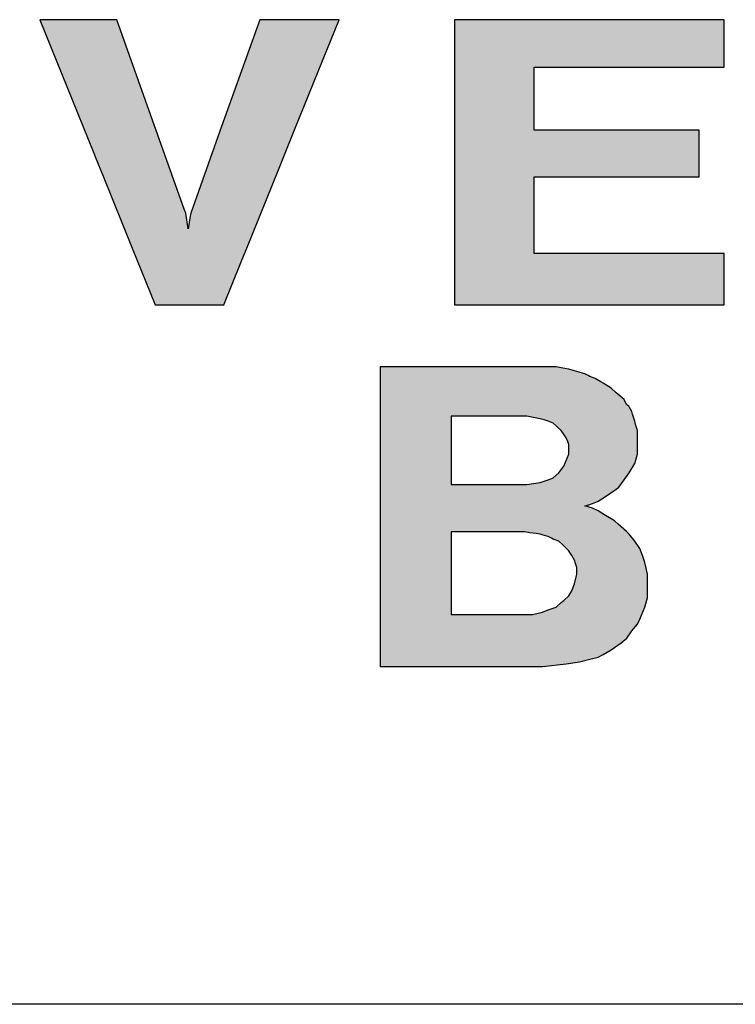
# Model space of a CAD drawing. Extents: x -1825 to 98, y 5678 to 6985.
# Tile 37 of 86: x -1063 to -1057, y 6489 to 6497. Entities that reach past the tile are written whole.
import ezdxf

# ---------------------------------------------------------------- set-up
doc = ezdxf.new("R2010")
doc.units = 0
doc.header["$MEASUREMENT"] = 0
doc.layers.add('CARIMBO', color=7, linetype='CONTINUOUS')

msp = doc.modelspace()

# ---------------------------------------------------------------- hatches: boundary and pattern name
at = {"layer": 'CARIMBO'}
h = msp.add_hatch(color=7, dxfattribs=at)
h.paths.add_polyline_path([(-1061.4975, 6495.1864), (-1061.0609, 6494.9157), (-1060.8087, 6495.5391), (-1061.2702, 6495.8252)])
h.paths.add_polyline_path([(-1061.2702, 6495.8252), (-1060.8087, 6495.5391), (-1060.6885, 6495.8364), (-1061.1618, 6496.1298)])
h.paths.add_polyline_path([(-1061.1618, 6496.1298), (-1060.6885, 6495.8364), (-1060.4653, 6496.3884), (-1060.9605, 6496.6954)])
h.paths.add_polyline_path([(-1060.9605, 6496.6954), (-1060.4653, 6496.3884), (-1060.3411, 6496.6954)])
h.paths.add_polyline_path([(-1062.1804, 6495.4757), (-1061.5173, 6495.0645), (-1061.537, 6495.1864), (-1062.2396, 6495.622)])
h.paths.add_polyline_path([(-1061.5173, 6495.0645), (-1061.1042, 6494.8084), (-1061.0688, 6494.8961), (-1061.5011, 6495.1642)])
h.paths.add_polyline_path([(-1062.2396, 6495.622), (-1061.537, 6495.1864), (-1061.5482, 6495.2179), (-1062.2528, 6495.6547)])
h.paths.add_polyline_path([(-1061.5011, 6495.1642), (-1061.0688, 6494.8961), (-1061.0609, 6494.9157), (-1061.4975, 6495.1864)])
h.paths.add_polyline_path([(-1062.2528, 6495.6547), (-1061.5482, 6495.2179), (-1061.9043, 6496.2184), (-1062.6737, 6496.6954)])
h.paths.add_polyline_path([(-1062.6737, 6496.6954), (-1061.9043, 6496.2184), (-1062.0741, 6496.6954)], flags=16)
h.paths.add_polyline_path([(-1061.7743, 6494.4715), (-1061.2405, 6494.4715), (-1061.9529, 6494.9132)], flags=16)
h.paths.add_polyline_path([(-1061.9529, 6494.9132), (-1061.2405, 6494.4715), (-1061.1042, 6494.8084), (-1062.1804, 6495.4757)])
edge = h.paths.add_edge_path(flags=16)
edge.add_line((-1061.7743, 6494.4715), (-1061.2372, 6494.4715))
msp.add_hatch(color=7, dxfattribs=at).paths.add_polyline_path([(-1058.9243, 6496.6954), (-1059.4174, 6496.6954), (-1059.4417, 6496.6954), (-1059.4417, 6496.6505), (-1059.4417, 6496.2195), (-1059.4417, 6496.1747), (-1059.4417, 6495.8538), (-1059.4417, 6495.7727), (-1059.4417, 6495.2575), (-1059.4417, 6494.4715), (-1058.1739, 6494.4715), (-1057.3429, 6494.4715), (-1057.3429, 6494.5526), (-1057.3429, 6494.8734), (-1057.8604, 6494.8734), (-1057.9912, 6494.8734), (-1058.8222, 6494.8734), (-1058.8222, 6495.3887), (-1058.8222, 6495.4698), (-1058.3047, 6495.4698), (-1058.2324, 6495.4698), (-1057.5373, 6495.4698), (-1057.5373, 6495.5147), (-1057.5373, 6495.5297), (-1057.5373, 6495.8355), (-1058.0305, 6495.8355), (-1058.0547, 6495.8355), (-1058.1272, 6495.8355), (-1058.8222, 6495.8355), (-1058.8222, 6496.2664), (-1058.8222, 6496.3114), (-1058.8222, 6496.3264), (-1058.3291, 6496.3264), (-1057.3429, 6496.3264), (-1057.3429, 6496.6954), (-1057.9381, 6496.6954)])
h = msp.add_hatch(color=7, dxfattribs=at)
h.paths.add_polyline_path([(-1058.8206, 6493.9904), (-1059.0598, 6493.9904), (-1059.1182, 6493.9904), (-1059.2549, 6493.9904), (-1059.4146, 6493.9904), (-1059.5445, 6493.9904), (-1059.6777, 6493.9904), (-1059.724, 6493.9904), (-1059.8967, 6493.9904), (-1060.0145, 6493.9904), (-1060.0215, 6493.9904), (-1060.0215, 6493.9485), (-1060.0215, 6493.9221), (-1060.0215, 6493.9196), (-1060.0215, 6493.9123), (-1060.0215, 6493.8952), (-1060.0215, 6493.889), (-1060.0215, 6493.8595), (-1060.0215, 6493.828), (-1060.0215, 6493.7843), (-1060.0215, 6493.7438), (-1060.0215, 6493.6638), (-1060.0215, 6493.5156), (-1060.0215, 6493.4793), (-1060.0215, 6493.3946), (-1060.0215, 6493.2778), (-1060.0215, 6493.226), (-1060.0215, 6493.1467), (-1060.0215, 6493.0662), (-1060.0215, 6493.0034), (-1060.0215, 6492.8984), (-1060.0215, 6492.8233), (-1060.0215, 6492.779), (-1060.0215, 6492.7238), (-1060.0215, 6492.6529), (-1060.0215, 6492.5731), (-1060.0215, 6492.439), (-1060.0215, 6492.3899), (-1060.0215, 6491.6546), (-1058.8354, 6491.6546), (-1058.7563, 6491.6546), (-1058.5718, 6491.6743), (-1058.4697, 6491.6908), (-1058.3873, 6491.7106), (-1058.3247, 6491.727), (-1058.2852, 6491.7468), (-1058.2226, 6491.783), (-1058.1435, 6491.8391), (-1058.1007, 6491.8753), (-1058.0612, 6491.9313), (-1058.0183, 6491.984), (-1057.9986, 6492.0236), (-1057.959, 6492.1158), (-1057.9393, 6492.1883), (-1057.9393, 6492.2245), (-1057.9393, 6492.3728), (-1057.959, 6492.4651), (-1057.9788, 6492.5178), (-1057.9986, 6492.5738), (-1058.0381, 6492.6298), (-1058.0809, 6492.6858), (-1058.1039, 6492.7063), (-1058.1665, 6492.7621), (-1058.1914, 6492.7844), (-1058.1934, 6492.7861), (-1058.2028, 6492.7945), (-1058.2654, 6492.8308), (-1058.3247, 6492.867), (-1058.3676, 6492.8868), (-1058.4269, 6492.9066), (-1058.4079, 6492.9118), (-1058.4004, 6492.9139), (-1058.3998, 6492.9141), (-1058.3969, 6492.9149), (-1058.3676, 6492.923), (-1058.3288, 6492.9409), (-1058.3247, 6492.9428), (-1058.2654, 6492.979), (-1058.1831, 6493.035), (-1058.1633, 6493.0515), (-1058.1205, 6493.1075), (-1058.0809, 6493.1635), (-1058.0381, 6493.236), (-1058.0183, 6493.3085), (-1058.0183, 6493.3448), (-1058.0183, 6493.493), (-1058.0314, 6493.541), (-1058.0381, 6493.5655), (-1058.055, 6493.621), (-1058.0612, 6493.6413), (-1058.0809, 6493.6775), (-1058.0859, 6493.6816), (-1058.1007, 6493.694), (-1058.1146, 6493.7218), (-1058.1205, 6493.7335), (-1058.17, 6493.7752), (-1058.1831, 6493.7862), (-1058.1893, 6493.7919), (-1058.2164, 6493.8168), (-1058.2226, 6493.8225), (-1058.2852, 6493.862), (-1058.3028, 6493.8722), (-1058.3478, 6493.8983), (-1058.3873, 6493.9147), (-1058.4027, 6493.9224), (-1058.4269, 6493.9345), (-1058.4629, 6493.9459), (-1058.4895, 6493.9542), (-1058.5432, 6493.9683), (-1058.5521, 6493.9707), (-1058.5546, 6493.9712), (-1058.6117, 6493.9826), (-1058.6509, 6493.9904), (-1058.7235, 6493.9904), (-1058.7563, 6493.9904)])
h.paths.add_polyline_path([(-1058.8268, 6493.5951), (-1058.7761, 6493.5853), (-1058.7436, 6493.575), (-1058.7135, 6493.5655), (-1058.7009, 6493.5602), (-1058.674, 6493.549), (-1058.6509, 6493.5293), (-1058.6423, 6493.5213), (-1058.6114, 6493.493), (-1058.599, 6493.4754), (-1058.5718, 6493.437), (-1058.5611, 6493.4084), (-1058.5521, 6493.3843), (-1058.5521, 6493.3085), (-1058.5916, 6493.2163), (-1058.6311, 6493.1635), (-1058.674, 6493.124), (-1058.6849, 6493.1195), (-1058.7135, 6493.1075), (-1058.7761, 6493.0878), (-1058.8783, 6493.0713), (-1059.468, 6493.0713), (-1059.468, 6493.4369), (-1059.468, 6493.5167), (-1059.468, 6493.5753), (-1059.468, 6493.605), (-1059.4498, 6493.605), (-1059.3432, 6493.605), (-1059.2187, 6493.605), (-1059.0303, 6493.605), (-1058.9081, 6493.605), (-1058.8783, 6493.605)], flags=16)
h.paths.add_polyline_path([(-1058.898, 6492.7023), (-1058.8562, 6492.6966), (-1058.8067, 6492.6899), (-1058.7761, 6492.6858), (-1058.7527, 6492.6784), (-1058.7135, 6492.666), (-1058.6877, 6492.6531), (-1058.674, 6492.6463), (-1058.6311, 6492.6298), (-1058.5972, 6492.5986), (-1058.5916, 6492.5935), (-1058.5835, 6492.5854), (-1058.5521, 6492.554), (-1058.5446, 6492.5423), (-1058.529, 6492.5178), (-1058.5092, 6492.4815), (-1058.5001, 6492.4555), (-1058.4895, 6492.4255), (-1058.4895, 6492.3728), (-1058.5092, 6492.297), (-1058.529, 6492.2443), (-1058.5521, 6492.2048), (-1058.5916, 6492.1685), (-1058.5982, 6492.163), (-1058.6114, 6492.1521), (-1058.6509, 6492.1158), (-1058.7135, 6492.096), (-1058.7563, 6492.0763), (-1058.8354, 6492.0598), (-1058.898, 6492.0598), (-1059.468, 6492.0598), (-1059.468, 6492.4132), (-1059.468, 6492.452), (-1059.468, 6492.5175), (-1059.468, 6492.5638), (-1059.468, 6492.6224), (-1059.468, 6492.6832), (-1059.468, 6492.7023), (-1059.4525, 6492.7023), (-1059.3545, 6492.7023), (-1059.2677, 6492.7023), (-1059.1629, 6492.7023), (-1059.0209, 6492.7023), (-1058.9359, 6492.7023)], flags=16)

# ---------------------------------------------------------------- linework, layer by layer
at = {"layer": 'CARIMBO', "color": 7}
for p, q in [((-1061.7743, 6494.4715), (-1061.2372, 6494.4715)), ((-1059.4417, 6494.4715), (-1057.3429, 6494.4715))]:
    msp.add_line(p, q, dxfattribs=at)
at = {"layer": 'CARIMBO', "color": 6}
msp.add_line((-1039.2001, 6489.0202), (-1077.6642, 6489.0202), dxfattribs=at)
at = {"layer": 'CARIMBO', "color": 7, "invisible_edges": 5}
for points in [[(-1062.2528, 6495.6547), (-1061.5482, 6495.2179), (-1061.9043, 6496.2184), (-1062.6737, 6496.6954)], [(-1062.6737, 6496.6954), (-1061.9043, 6496.2184), (-1062.0741, 6496.6954)], [(-1061.1618, 6496.1298), (-1060.6885, 6495.8364), (-1060.4653, 6496.3884), (-1060.9605, 6496.6954)], [(-1060.9605, 6496.6954), (-1060.4653, 6496.3884), (-1060.3411, 6496.6954)], [(-1059.4417, 6496.6954), (-1058.8222, 6496.3114), (-1058.8222, 6496.3264), (-1059.4174, 6496.6954)], [(-1059.4417, 6496.6505), (-1058.8222, 6496.2664), (-1058.8222, 6496.3114), (-1059.4417, 6496.6954)], [(-1059.4417, 6496.2195), (-1058.8222, 6495.8355), (-1058.8222, 6496.2664), (-1059.4417, 6496.6505)], [(-1059.4174, 6496.6954), (-1058.8222, 6496.3264), (-1058.3291, 6496.3264), (-1058.9243, 6496.6954)], [(-1058.9243, 6496.6954), (-1058.3291, 6496.3264), (-1057.3429, 6496.3264), (-1057.9381, 6496.6954)], [(-1057.9381, 6496.6954), (-1057.3429, 6496.3264), (-1057.3429, 6496.6954)], [(-1059.4417, 6496.1747), (-1058.3047, 6495.4698), (-1058.2324, 6495.4698), (-1059.4417, 6496.2195)], [(-1059.4417, 6495.8538), (-1058.8222, 6495.4698), (-1058.3047, 6495.4698), (-1059.4417, 6496.1747)], [(-1061.2702, 6495.8252), (-1060.8087, 6495.5391), (-1060.6885, 6495.8364), (-1061.1618, 6496.1298)], [(-1061.4975, 6495.1864), (-1061.0609, 6494.9157), (-1060.8087, 6495.5391), (-1061.2702, 6495.8252)], [(-1059.4417, 6495.7727), (-1058.8222, 6495.3887), (-1058.8222, 6495.4698), (-1059.4417, 6495.8538)], [(-1058.8222, 6495.8355), (-1058.2324, 6495.4698), (-1057.5373, 6495.4698), (-1058.1272, 6495.8355)], [(-1058.1272, 6495.8355), (-1057.5373, 6495.4698), (-1057.5373, 6495.5147), (-1058.0547, 6495.8355)], [(-1058.0547, 6495.8355), (-1057.5373, 6495.5147), (-1057.5373, 6495.5297), (-1058.0305, 6495.8355)], [(-1058.0305, 6495.8355), (-1057.5373, 6495.5297), (-1057.5373, 6495.8355)], [(-1059.4417, 6495.2575), (-1058.8222, 6494.8734), (-1058.8222, 6495.3887), (-1059.4417, 6495.7727)], [(-1062.2396, 6495.622), (-1061.537, 6495.1864), (-1061.5482, 6495.2179), (-1062.2528, 6495.6547)], [(-1062.1804, 6495.4757), (-1061.5173, 6495.0645), (-1061.537, 6495.1864), (-1062.2396, 6495.622)], [(-1061.9529, 6494.9132), (-1061.2405, 6494.4715), (-1061.1042, 6494.8084), (-1062.1804, 6495.4757)], [(-1059.4417, 6494.4715), (-1059.4417, 6494.4715), (-1058.1739, 6494.4715), (-1059.4417, 6495.2575)], [(-1061.5011, 6495.1642), (-1061.0688, 6494.8961), (-1061.0609, 6494.9157), (-1061.4975, 6495.1864)], [(-1061.5173, 6495.0645), (-1061.1042, 6494.8084), (-1061.0688, 6494.8961), (-1061.5011, 6495.1642)], [(-1061.7743, 6494.4715), (-1061.7743, 6494.4715), (-1061.2405, 6494.4715), (-1061.9529, 6494.9132)], [(-1058.8222, 6494.8734), (-1058.1739, 6494.4715), (-1057.3429, 6494.4715), (-1057.9912, 6494.8734)], [(-1057.9912, 6494.8734), (-1057.3429, 6494.4715), (-1057.3429, 6494.5526), (-1057.8604, 6494.8734)], [(-1057.8604, 6494.8734), (-1057.3429, 6494.5526), (-1057.3429, 6494.8734)], [(-1060.0215, 6493.9904), (-1058.3288, 6492.9409), (-1058.3247, 6492.9428), (-1060.0145, 6493.9904)], [(-1060.0215, 6493.9485), (-1058.3676, 6492.923), (-1058.3288, 6492.9409), (-1060.0215, 6493.9904)], [(-1060.0215, 6493.9221), (-1058.3969, 6492.9149), (-1058.3676, 6492.923), (-1060.0215, 6493.9485)], [(-1060.0145, 6493.9904), (-1058.3247, 6492.9428), (-1058.2654, 6492.979), (-1059.8967, 6493.9904)], [(-1059.8967, 6493.9904), (-1058.2654, 6492.979), (-1058.1831, 6493.035), (-1059.724, 6493.9904)], [(-1059.724, 6493.9904), (-1058.1831, 6493.035), (-1058.1633, 6493.0515), (-1059.6777, 6493.9904)], [(-1059.6777, 6493.9904), (-1058.1633, 6493.0515), (-1058.1205, 6493.1075), (-1059.5445, 6493.9904)], [(-1059.5445, 6493.9904), (-1058.1205, 6493.1075), (-1058.0809, 6493.1635), (-1059.4146, 6493.9904)], [(-1059.4146, 6493.9904), (-1058.0809, 6493.1635), (-1058.0381, 6493.236), (-1059.2549, 6493.9904)], [(-1059.2549, 6493.9904), (-1058.0381, 6493.236), (-1058.0183, 6493.3085), (-1059.1182, 6493.9904)], [(-1059.1182, 6493.9904), (-1058.0183, 6493.3085), (-1058.0183, 6493.3448), (-1059.0598, 6493.9904)], [(-1059.0598, 6493.9904), (-1058.0183, 6493.3448), (-1058.0183, 6493.493), (-1058.8206, 6493.9904)], [(-1058.8206, 6493.9904), (-1058.0183, 6493.493), (-1058.0314, 6493.541), (-1058.7563, 6493.9904)], [(-1058.7563, 6493.9904), (-1058.0314, 6493.541), (-1058.0381, 6493.5655), (-1058.7235, 6493.9904)], [(-1058.7235, 6493.9904), (-1058.0381, 6493.5655), (-1058.055, 6493.621), (-1058.6509, 6493.9904)], [(-1058.6509, 6493.9904), (-1058.055, 6493.621), (-1058.0612, 6493.6413), (-1058.6117, 6493.9826)], [(-1058.6117, 6493.9826), (-1058.0612, 6493.6413), (-1058.0809, 6493.6775), (-1058.5546, 6493.9712)], [(-1058.5546, 6493.9712), (-1058.0809, 6493.6775), (-1058.0859, 6493.6816), (-1058.5521, 6493.9707)], [(-1058.5521, 6493.9707), (-1058.0859, 6493.6816), (-1058.1007, 6493.694), (-1058.5432, 6493.9683)], [(-1058.5432, 6493.9683), (-1058.1007, 6493.694), (-1058.1146, 6493.7218), (-1058.4895, 6493.9542)], [(-1058.4895, 6493.9542), (-1058.1146, 6493.7218), (-1058.1205, 6493.7335), (-1058.4629, 6493.9459)], [(-1060.0215, 6493.9196), (-1058.3998, 6492.9141), (-1058.3969, 6492.9149), (-1060.0215, 6493.9221)], [(-1060.0215, 6493.919), (-1058.4004, 6492.9139), (-1058.3998, 6492.9141), (-1060.0215, 6493.9196)], [(-1060.0215, 6493.9123), (-1058.4079, 6492.9118), (-1058.4004, 6492.9139), (-1060.0215, 6493.919)], [(-1060.0215, 6493.8952), (-1058.4269, 6492.9066), (-1058.4079, 6492.9118), (-1060.0215, 6493.9123)], [(-1060.0215, 6493.889), (-1058.0809, 6492.6858), (-1058.1039, 6492.7063), (-1060.0215, 6493.8952)], [(-1060.0215, 6493.8595), (-1058.0381, 6492.6298), (-1058.0809, 6492.6858), (-1060.0215, 6493.889)], [(-1058.4629, 6493.9459), (-1058.1205, 6493.7335), (-1058.17, 6493.7752), (-1058.4269, 6493.9345)], [(-1058.4269, 6493.9345), (-1058.17, 6493.7752), (-1058.1831, 6493.7862), (-1058.4027, 6493.9224)], [(-1058.4027, 6493.9224), (-1058.1831, 6493.7862), (-1058.1893, 6493.7919), (-1058.3873, 6493.9147)], [(-1058.3873, 6493.9147), (-1058.1893, 6493.7919), (-1058.2164, 6493.8168), (-1058.3478, 6493.8983)], [(-1058.3478, 6493.8983), (-1058.2164, 6493.8168), (-1058.2226, 6493.8225), (-1058.3028, 6493.8722)], [(-1058.3028, 6493.8722), (-1058.2226, 6493.8225), (-1058.2852, 6493.862)], [(-1060.0215, 6493.828), (-1057.9986, 6492.5738), (-1058.0381, 6492.6298), (-1060.0215, 6493.8595)], [(-1060.0215, 6493.7843), (-1057.9788, 6492.5178), (-1057.9986, 6492.5738), (-1060.0215, 6493.828)], [(-1060.0215, 6493.7438), (-1057.959, 6492.4651), (-1057.9788, 6492.5178), (-1060.0215, 6493.7843)], [(-1060.0215, 6493.6638), (-1057.9393, 6492.3728), (-1057.959, 6492.4651), (-1060.0215, 6493.7438)], [(-1060.0215, 6493.5156), (-1057.9393, 6492.2245), (-1057.9393, 6492.3728), (-1060.0215, 6493.6638)], [(-1059.468, 6493.605), (-1058.6849, 6493.1195), (-1058.674, 6493.124), (-1059.4498, 6493.605)], [(-1059.468, 6493.5753), (-1058.7135, 6493.1075), (-1058.6849, 6493.1195), (-1059.468, 6493.605)], [(-1059.468, 6493.5167), (-1058.7761, 6493.0878), (-1058.7135, 6493.1075), (-1059.468, 6493.5753)], [(-1059.4498, 6493.605), (-1058.674, 6493.124), (-1058.6311, 6493.1635), (-1059.3432, 6493.605)], [(-1059.3432, 6493.605), (-1058.6311, 6493.1635), (-1058.5916, 6493.2163), (-1059.2187, 6493.605)], [(-1059.2187, 6493.605), (-1058.5916, 6493.2163), (-1058.5521, 6493.3085), (-1059.0303, 6493.605)], [(-1059.0303, 6493.605), (-1058.5521, 6493.3085), (-1058.5521, 6493.3843), (-1058.9081, 6493.605)], [(-1058.9081, 6493.605), (-1058.5521, 6493.3843), (-1058.5611, 6493.4084), (-1058.8783, 6493.605)], [(-1058.8783, 6493.605), (-1058.5611, 6493.4084), (-1058.5718, 6493.437), (-1058.8268, 6493.5951)], [(-1058.8268, 6493.5951), (-1058.5718, 6493.437), (-1058.599, 6493.4754), (-1058.7761, 6493.5853)], [(-1058.7761, 6493.5853), (-1058.599, 6493.4754), (-1058.6114, 6493.493), (-1058.7436, 6493.575)], [(-1058.7436, 6493.575), (-1058.6114, 6493.493), (-1058.6423, 6493.5213), (-1058.7135, 6493.5655)], [(-1058.7135, 6493.5655), (-1058.6423, 6493.5213), (-1058.6509, 6493.5293), (-1058.7009, 6493.5602)], [(-1060.0215, 6493.4793), (-1057.9393, 6492.1883), (-1057.9393, 6492.2245), (-1060.0215, 6493.5156)], [(-1059.468, 6493.4369), (-1058.8783, 6493.0713), (-1058.7761, 6493.0878), (-1059.468, 6493.5167)], [(-1058.7009, 6493.5602), (-1058.6509, 6493.5293), (-1058.674, 6493.549)], [(-1060.0215, 6493.3946), (-1057.959, 6492.1158), (-1057.9393, 6492.1883), (-1060.0215, 6493.4793)], [(-1059.468, 6493.0713), (-1059.468, 6493.0713), (-1058.8783, 6493.0713), (-1059.468, 6493.4369)], [(-1060.0215, 6493.2778), (-1057.9986, 6492.0236), (-1057.959, 6492.1158), (-1060.0215, 6493.3946)], [(-1060.0215, 6493.226), (-1058.0183, 6491.984), (-1057.9986, 6492.0236), (-1060.0215, 6493.2778)], [(-1060.0215, 6493.1467), (-1058.0612, 6491.9313), (-1058.0183, 6491.984), (-1060.0215, 6493.226)], [(-1060.0215, 6493.0662), (-1058.1007, 6491.8753), (-1058.0612, 6491.9313), (-1060.0215, 6493.1467)], [(-1060.0215, 6493.0034), (-1058.1435, 6491.8391), (-1058.1007, 6491.8753), (-1060.0215, 6493.0662)], [(-1060.0215, 6492.8984), (-1058.2226, 6491.783), (-1058.1435, 6491.8391), (-1060.0215, 6493.0034)], [(-1060.0215, 6492.8233), (-1058.2852, 6491.7468), (-1058.2226, 6491.783), (-1060.0215, 6492.8984)], [(-1058.4269, 6492.9066), (-1058.1039, 6492.7063), (-1058.1665, 6492.7621), (-1058.3676, 6492.8868)], [(-1058.3676, 6492.8868), (-1058.1665, 6492.7621), (-1058.1914, 6492.7844), (-1058.3247, 6492.867)], [(-1060.0215, 6492.779), (-1058.3247, 6491.727), (-1058.2852, 6491.7468), (-1060.0215, 6492.8233)], [(-1058.3247, 6492.867), (-1058.1914, 6492.7844), (-1058.1934, 6492.7861), (-1058.2654, 6492.8308)], [(-1058.2654, 6492.8308), (-1058.1934, 6492.7861), (-1058.2028, 6492.7945)], [(-1060.0215, 6492.7238), (-1058.3873, 6491.7106), (-1058.3247, 6491.727), (-1060.0215, 6492.779)], [(-1060.0215, 6492.6529), (-1058.4697, 6491.6908), (-1058.3873, 6491.7106), (-1060.0215, 6492.7238)], [(-1060.0215, 6492.5731), (-1058.5718, 6491.6743), (-1058.4697, 6491.6908), (-1060.0215, 6492.6529)], [(-1059.468, 6492.7023), (-1058.5982, 6492.163), (-1058.5916, 6492.1685), (-1059.4525, 6492.7023)], [(-1059.468, 6492.6832), (-1058.6114, 6492.1521), (-1058.5982, 6492.163), (-1059.468, 6492.7023)], [(-1059.468, 6492.6224), (-1058.6509, 6492.1158), (-1058.6114, 6492.1521), (-1059.468, 6492.6832)], [(-1059.4525, 6492.7023), (-1058.5916, 6492.1685), (-1058.5521, 6492.2048), (-1059.3545, 6492.7023)], [(-1059.3545, 6492.7023), (-1058.5521, 6492.2048), (-1058.529, 6492.2443), (-1059.2677, 6492.7023)], [(-1059.2677, 6492.7023), (-1058.529, 6492.2443), (-1058.5092, 6492.297), (-1059.1629, 6492.7023)], [(-1059.1629, 6492.7023), (-1058.5092, 6492.297), (-1058.4895, 6492.3728), (-1059.0209, 6492.7023)], [(-1059.0209, 6492.7023), (-1058.4895, 6492.3728), (-1058.4895, 6492.4255), (-1058.9359, 6492.7023)], [(-1058.9359, 6492.7023), (-1058.4895, 6492.4255), (-1058.5001, 6492.4555), (-1058.898, 6492.7023)], [(-1058.898, 6492.7023), (-1058.5001, 6492.4555), (-1058.5092, 6492.4815), (-1058.8562, 6492.6966)], [(-1058.8562, 6492.6966), (-1058.5092, 6492.4815), (-1058.529, 6492.5178), (-1058.8067, 6492.6899)], [(-1058.8067, 6492.6899), (-1058.529, 6492.5178), (-1058.5446, 6492.5423), (-1058.7761, 6492.6858)], [(-1058.7761, 6492.6858), (-1058.5446, 6492.5423), (-1058.5521, 6492.554), (-1058.7527, 6492.6784)], [(-1058.7527, 6492.6784), (-1058.5521, 6492.554), (-1058.5835, 6492.5854), (-1058.7135, 6492.666)], [(-1058.7135, 6492.666), (-1058.5835, 6492.5854), (-1058.5916, 6492.5935), (-1058.6877, 6492.6531)], [(-1058.6877, 6492.6531), (-1058.5916, 6492.5935), (-1058.5972, 6492.5986), (-1058.674, 6492.6463)], [(-1058.674, 6492.6463), (-1058.5972, 6492.5986), (-1058.6311, 6492.6298)], [(-1060.0215, 6492.439), (-1058.7563, 6491.6546), (-1058.5718, 6491.6743), (-1060.0215, 6492.5731)], [(-1059.468, 6492.5638), (-1058.7135, 6492.096), (-1058.6509, 6492.1158), (-1059.468, 6492.6224)], [(-1059.468, 6492.5175), (-1058.7563, 6492.0763), (-1058.7135, 6492.096), (-1059.468, 6492.5638)], [(-1059.468, 6492.452), (-1058.8354, 6492.0598), (-1058.7563, 6492.0763), (-1059.468, 6492.5175)], [(-1060.0215, 6492.3899), (-1058.8354, 6491.6546), (-1058.7563, 6491.6546), (-1060.0215, 6492.439)], [(-1059.468, 6492.4132), (-1058.898, 6492.0598), (-1058.8354, 6492.0598), (-1059.468, 6492.452)], [(-1059.468, 6492.0598), (-1059.468, 6492.0598), (-1058.898, 6492.0598), (-1059.468, 6492.4132)], [(-1060.0215, 6491.6546), (-1060.0215, 6491.6546), (-1058.8354, 6491.6546), (-1060.0215, 6492.3899)]]:
    msp.add_3dface(points, dxfattribs=at)

doc.saveas('drawing.dxf')
